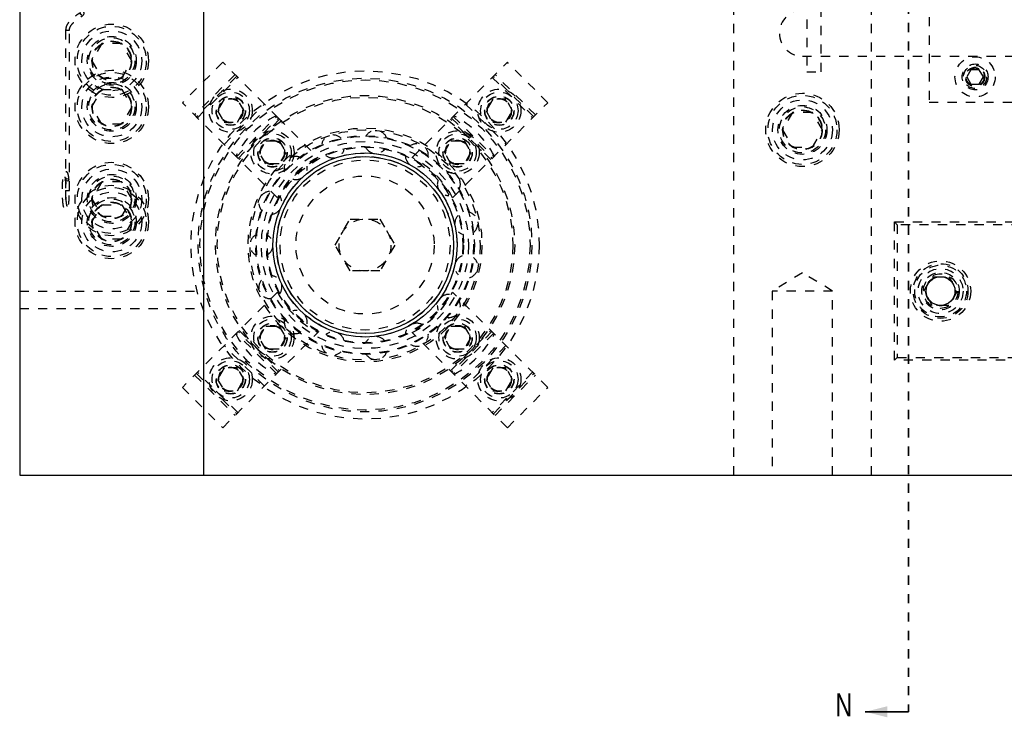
# Model space of a CAD drawing. Header units: inches. Extents: x 1772 to 2706, y -534 to -52.
# Tile 204 of 256: x 1873.63 to 1884.32, y -389.98 to -382.4. Entities that reach past the tile are written whole.
import ezdxf

# ---------------------------------------------------------------- set-up
doc = ezdxf.new("R2010")
doc.units = ezdxf.units.IN
doc.header["$LTSCALE"] = 0.5
doc.header["$MEASUREMENT"] = 0
doc.linetypes.add('HIDDEN', pattern=[0.225, 0.15, -0.075])
doc.linetypes.add('PHANTOM', pattern=[0.25, 0.125, -0.025, 0.025, -0.025, 0.025, -0.025])
doc.layers.add('SID-M-H', color=4, linetype='HIDDEN')
doc.layers.add('SID-M-S', color=105, linetype='Continuous')
doc.styles.add('SLDTEXTSTYLE0', font='TXT', dxfattribs={"width": 0.595745})

msp = doc.modelspace()

# ---------------------------------------------------------------- linework, layer by layer
at = {"color": 7, "linetype": 'PHANTOM', "lineweight": 35}
msp.add_line((1883.27841, -366.04018), (1883.27841, -389.91886), dxfattribs=at)
at = {"color": 7, "linetype": 'Continuous', "lineweight": 35}
msp.add_line((1883.27841, -389.91886), (1882.80841, -389.91886), dxfattribs=at)
msp.add_solid([(1882.80841, -389.91886), (1883.04841, -389.97886), (1883.04841, -389.85886)], dxfattribs=at)
at = {"layer": 'SID-M-H'}
for p, q in [((1882.87841, -387.35102), (1882.87841, -368.35102)), ((1881.37841, -375.85102), (1881.37841, -387.35102)), ((1882.17467, -382.20319), (1882.17467, -382.9721)), ((1882.33215, -382.9721), (1882.33215, -382.20319)), ((1883.50341, -382.17602), (1883.50341, -383.30102)), ((1874.12702, -382.51894), (1874.12702, -384.25844)), ((1874.12713, -382.51894), (1874.1679, -382.51894)), ((1874.16802, -384.25844), (1874.16802, -382.51894)), ((1874.52015, -382.66352), (1874.4119, -382.85102)), ((1874.73666, -382.66352), (1874.52015, -382.66352)), ((1874.84491, -382.85102), (1874.73666, -382.66352)), ((1874.4119, -382.85102), (1874.52015, -383.03852)), ((1874.73666, -383.03852), (1874.84491, -382.85102)), ((1875.83302, -382.86723), (1875.39462, -383.30564)), ((1876.28601, -383.32022), (1875.83302, -382.86723)), ((1877.89118, -383.89984), (1878.92379, -382.86723)), ((1879.36219, -383.30564), (1878.92379, -382.86723)), ((1882.12841, -382.80102), (1902.67841, -382.80102)), ((1882.17467, -382.9721), (1882.33215, -382.9721)), ((1883.95837, -382.94802), (1883.91334, -383.02602)), ((1884.04844, -382.94802), (1883.95837, -382.94802)), ((1884.09347, -383.02602), (1884.04844, -382.94802)), ((1874.52015, -383.03852), (1874.73666, -383.03852)), ((1875.96667, -383.00088), (1875.52826, -383.43928)), ((1875.98505, -383.01926), (1875.54665, -383.45767)), ((1875.55902, -383.47004), (1875.99743, -383.03164)), ((1878.75939, -383.03164), (1879.19779, -383.47004)), ((1879.21017, -383.45767), (1878.77176, -383.01926)), ((1879.22855, -383.43928), (1878.79015, -383.00088)), ((1883.91334, -383.02602), (1883.95837, -383.10402)), ((1884.04844, -383.10402), (1884.09347, -383.02602)), ((1874.4119, -383.35102), (1874.52015, -383.16352)), ((1874.52015, -383.16352), (1874.73666, -383.16352)), ((1874.73666, -383.16352), (1874.84491, -383.35102)), ((1883.95837, -383.10402), (1884.04844, -383.10402)), ((1875.99963, -383.91065), (1875.39462, -383.30564)), ((1875.84783, -383.26761), (1875.77566, -383.39261)), ((1875.99217, -383.26761), (1875.84783, -383.26761)), ((1876.06434, -383.39261), (1875.99217, -383.26761)), ((1878.32959, -384.33825), (1879.36219, -383.30564)), ((1878.76465, -383.26761), (1878.69248, -383.39261)), ((1878.90898, -383.26761), (1878.76465, -383.26761)), ((1878.98115, -383.39261), (1878.90898, -383.26761)), ((1883.50341, -383.30102), (1886.72841, -383.30102)), ((1874.52015, -383.53852), (1874.4119, -383.35102)), ((1874.84491, -383.35102), (1874.73666, -383.53852)), ((1875.77566, -383.39261), (1875.84783, -383.51761)), ((1875.84761, -383.75863), (1876.28601, -383.32022)), ((1875.99217, -383.51761), (1876.06434, -383.39261)), ((1876.43804, -383.47225), (1876.28601, -383.32022)), ((1878.4708, -383.32022), (1878.90921, -383.75863)), ((1878.69248, -383.39261), (1878.76465, -383.51761)), ((1878.90898, -383.51761), (1878.98115, -383.39261)), ((1882.02015, -383.41352), (1881.9119, -383.60102)), ((1882.23666, -383.41352), (1882.02015, -383.41352)), ((1882.34491, -383.60102), (1882.23666, -383.41352)), ((1875.84783, -383.51761), (1875.99217, -383.51761)), ((1875.98125, -383.89227), (1876.41965, -383.45386)), ((1875.99963, -383.91065), (1876.43804, -383.47225)), ((1876.45041, -383.48462), (1876.01201, -383.92303)), ((1876.43804, -383.47225), (1876.86563, -383.89984)), ((1878.74481, -383.92303), (1878.3064, -383.48462)), ((1878.31877, -383.47225), (1878.75718, -383.91065)), ((1878.33716, -383.45386), (1878.77556, -383.89227)), ((1878.76465, -383.51761), (1878.90898, -383.51761)), ((1874.73666, -383.53852), (1874.52015, -383.53852)), ((1881.9119, -383.60102), (1882.02015, -383.78852)), ((1882.23666, -383.78852), (1882.34491, -383.60102)), ((1876.22865, -383.8456), (1876.30082, -383.7206)), ((1876.30082, -383.7206), (1876.44515, -383.7206)), ((1876.44515, -383.7206), (1876.51732, -383.8456)), ((1878.23949, -383.8456), (1878.31166, -383.7206)), ((1878.31166, -383.7206), (1878.456, -383.7206)), ((1878.456, -383.7206), (1878.52817, -383.8456)), ((1882.02015, -383.78852), (1882.23666, -383.78852)), ((1876.42723, -384.33825), (1875.99963, -383.91065)), ((1876.30082, -383.9706), (1876.22865, -383.8456)), ((1876.51732, -383.8456), (1876.44515, -383.9706)), ((1878.31166, -383.9706), (1878.23949, -383.8456)), ((1878.52817, -383.8456), (1878.456, -383.9706)), ((1876.44515, -383.9706), (1876.30082, -383.9706)), ((1878.456, -383.9706), (1878.31166, -383.9706)), ((1874.12284, -384.14318), (1874.12502, -384.13822)), ((1874.12375, -384.14813), (1874.12284, -384.14318)), ((1874.12763, -384.15233), (1874.12375, -384.14813)), ((1874.12502, -384.13822), (1874.12998, -384.13402)), ((1874.13388, -384.15514), (1874.12763, -384.15233)), ((1874.12998, -384.13402), (1874.13696, -384.13122)), ((1874.14156, -384.15613), (1874.13388, -384.15514)), ((1874.13696, -384.13122), (1874.14489, -384.13023)), ((1874.14949, -384.15514), (1874.14156, -384.15613)), ((1874.14489, -384.13023), (1874.15256, -384.13122)), ((1874.15646, -384.15233), (1874.14949, -384.15514)), ((1874.15256, -384.13122), (1874.15882, -384.13402)), ((1874.16142, -384.14813), (1874.15646, -384.15233)), ((1874.15882, -384.13402), (1874.16269, -384.13822)), ((1874.16361, -384.14318), (1874.16142, -384.14813)), ((1874.16269, -384.13822), (1874.16361, -384.14318)), ((1874.52015, -384.16352), (1874.4119, -384.35102)), ((1874.73666, -384.16352), (1874.52015, -384.16352)), ((1874.84491, -384.35102), (1874.73666, -384.16352)), ((1874.12713, -384.25844), (1874.1679, -384.25844)), ((1874.4119, -384.35102), (1874.52015, -384.53852)), ((1874.73666, -384.53852), (1874.84491, -384.35102)), ((1874.4119, -384.60102), (1874.52015, -384.41352)), ((1874.52015, -384.41352), (1874.73666, -384.41352)), ((1874.73666, -384.41352), (1874.84491, -384.60102)), ((1874.52015, -384.53852), (1874.73666, -384.53852)), ((1877.05365, -384.85102), (1877.21603, -384.56977)), ((1877.21603, -384.56977), (1877.54079, -384.56977)), ((1877.54079, -384.56977), (1877.70317, -384.85102)), ((1874.52015, -384.78852), (1874.4119, -384.60102)), ((1874.84491, -384.60102), (1874.73666, -384.78852)), ((1883.12841, -386.10102), (1883.12841, -384.60102)), ((1883.12841, -384.60102), (1883.15841, -384.63102)), ((1883.12841, -384.60102), (1887.12841, -384.60102)), ((1883.15841, -384.63102), (1883.15841, -386.07102)), ((1887.09841, -384.63102), (1883.15841, -384.63102)), ((1874.73666, -384.78852), (1874.52015, -384.78852)), ((1877.21603, -385.13227), (1877.05365, -384.85102)), ((1877.70317, -384.85102), (1877.54079, -385.13227)), ((1877.54079, -385.13227), (1877.21603, -385.13227)), ((1882.12841, -385.15388), (1881.80031, -385.35102)), ((1882.45651, -385.35102), (1882.12841, -385.15388)), ((1883.44827, -385.35102), (1883.53834, -385.19502)), ((1883.53834, -385.19502), (1883.71847, -385.19502)), ((1883.71847, -385.19502), (1883.80854, -385.35102)), ((1873.62841, -385.35102), (1875.62841, -385.35102)), ((1876.42723, -385.36379), (1875.39462, -386.3964)), ((1879.36219, -386.3964), (1878.32959, -385.36379)), ((1882.45651, -385.35102), (1881.80031, -385.35102)), ((1881.80031, -385.35102), (1881.80031, -387.35102)), ((1882.45651, -387.35102), (1882.45651, -385.35102)), ((1883.53834, -385.50702), (1883.44827, -385.35102)), ((1883.80854, -385.35102), (1883.71847, -385.50702)), ((1873.62841, -385.53902), (1875.62841, -385.53902)), ((1883.71847, -385.50702), (1883.53834, -385.50702)), ((1876.22865, -385.85644), (1876.30082, -385.73144)), ((1876.30082, -385.73144), (1876.44515, -385.73144)), ((1876.44515, -385.73144), (1876.51732, -385.85644)), ((1878.23949, -385.85644), (1878.31166, -385.73144)), ((1878.31166, -385.73144), (1878.456, -385.73144)), ((1878.456, -385.73144), (1878.52817, -385.85644)), ((1875.83302, -386.83481), (1876.86563, -385.8022)), ((1876.41965, -386.24818), (1875.98125, -385.80977)), ((1876.43804, -386.2298), (1875.99963, -385.79139)), ((1876.01201, -385.77901), (1876.45041, -386.21742)), ((1876.30082, -385.98144), (1876.22865, -385.85644)), ((1876.51732, -385.85644), (1876.44515, -385.98144)), ((1878.92379, -386.83481), (1877.89118, -385.8022)), ((1878.31166, -385.98144), (1878.23949, -385.85644)), ((1878.3064, -386.21742), (1878.74481, -385.77901)), ((1878.75718, -385.79139), (1878.31877, -386.2298)), ((1878.77556, -385.80977), (1878.33716, -386.24818)), ((1878.52817, -385.85644), (1878.456, -385.98144)), ((1876.28601, -386.38182), (1875.84761, -385.94342)), ((1878.90921, -385.94342), (1878.4708, -386.38182)), ((1876.44515, -385.98144), (1876.30082, -385.98144)), ((1878.456, -385.98144), (1878.31166, -385.98144)), ((1883.12841, -386.10102), (1883.15841, -386.07102)), ((1883.15841, -386.07102), (1887.09841, -386.07102)), ((1875.84783, -386.18443), (1875.77566, -386.30943)), ((1875.99217, -386.18443), (1875.84783, -386.18443)), ((1876.06434, -386.30943), (1875.99217, -386.18443)), ((1878.76465, -386.18443), (1878.69248, -386.30943)), ((1878.90898, -386.18443), (1878.76465, -386.18443)), ((1878.98115, -386.30943), (1878.90898, -386.18443)), ((1887.12841, -386.10102), (1883.12841, -386.10102)), ((1875.52826, -386.26276), (1875.96667, -386.70117)), ((1875.54665, -386.24438), (1875.98505, -386.68278)), ((1875.99743, -386.67041), (1875.55902, -386.232)), ((1879.19779, -386.232), (1878.75939, -386.67041)), ((1878.77176, -386.68278), (1879.21017, -386.24438)), ((1878.79015, -386.70117), (1879.22855, -386.26276)), ((1875.39462, -386.3964), (1875.83302, -386.83481)), ((1875.77566, -386.30943), (1875.84783, -386.43443)), ((1875.99217, -386.43443), (1876.06434, -386.30943)), ((1878.69248, -386.30943), (1878.76465, -386.43443)), ((1878.90898, -386.43443), (1878.98115, -386.30943)), ((1878.92379, -386.83481), (1879.36219, -386.3964)), ((1875.84783, -386.43443), (1875.99217, -386.43443)), ((1878.76465, -386.43443), (1878.90898, -386.43443))]:
    msp.add_line(p, q, dxfattribs=at)
for centre, radius in [((1874.62841, -382.85102), 0.3985), ((1874.62841, -382.85102), 0.375), ((1874.62841, -382.85102), 0.325), ((1874.62841, -382.85102), 0.2655), ((1874.62841, -382.85102), 0.25), ((1874.62841, -382.85102), 0.21542), ((1874.62841, -382.85102), 0.21515), ((1874.62841, -382.85102), 0.21463), ((1874.62841, -382.85102), 0.21095), ((1884.00341, -383.02602), 0.2185), ((1874.62841, -383.35102), 0.3985), ((1874.62841, -383.35102), 0.375), ((1877.37841, -384.85102), 1.8915), ((1884.00341, -383.02602), 0.1405), ((1884.00341, -383.02602), 0.125), ((1884.00341, -383.02602), 0.10497), ((1884.00341, -383.02602), 0.1047), ((1884.00341, -383.02602), 0.10418), ((1884.00341, -383.02602), 0.1005), ((1884.00341, -383.02602), 0.0975), ((1874.62841, -383.35102), 0.325), ((1874.62841, -383.35102), 0.2655), ((1877.37841, -384.85102), 1.8125), ((1877.37841, -384.85102), 1.7925), ((1874.62841, -383.35102), 0.25), ((1874.62841, -383.35102), 0.21542), ((1874.62841, -383.35102), 0.21515), ((1874.62841, -383.35102), 0.21463), ((1874.62841, -383.35102), 0.21095), ((1875.92, -383.39261), 0.23438), ((1875.92, -383.39261), 0.20313), ((1878.83681, -383.39261), 0.23438), ((1878.83681, -383.39261), 0.20312), ((1877.37841, -384.85102), 1.625), ((1875.92, -383.39261), 0.1595), ((1875.92, -383.39261), 0.15625), ((1877.37841, -384.85102), 1.605), ((1875.92, -383.39261), 0.13297), ((1875.92, -383.39261), 0.1327), ((1875.92, -383.39261), 0.13218), ((1875.92, -383.39261), 0.1285), ((1878.83681, -383.39261), 0.1595), ((1878.83681, -383.39261), 0.15625), ((1878.83681, -383.39261), 0.13297), ((1878.83681, -383.39261), 0.1327), ((1878.83681, -383.39261), 0.13218), ((1878.83681, -383.39261), 0.1285), ((1882.12841, -383.60102), 0.3985), ((1882.12841, -383.60102), 0.375), ((1882.12841, -383.60102), 0.325), ((1882.12841, -383.60102), 0.2655), ((1882.12841, -383.60102), 0.25), ((1882.12841, -383.60102), 0.21542), ((1882.12841, -383.60102), 0.21515), ((1882.12841, -383.60102), 0.21463), ((1882.12841, -383.60102), 0.21095), ((1877.37841, -384.85102), 1.27), ((1877.37841, -384.85102), 1.25), ((1876.37299, -383.8456), 0.23438), ((1878.38383, -383.8456), 0.23438), ((1876.37299, -383.8456), 0.20312), ((1877.37841, -384.85102), 1.1875), ((1877.37841, -384.85102), 1.17963), ((1876.37299, -383.8456), 0.1595), ((1876.37299, -383.8456), 0.15625), ((1876.37299, -383.8456), 0.13297), ((1876.37299, -383.8456), 0.1327), ((1876.37299, -383.8456), 0.13218), ((1876.37299, -383.8456), 0.1285), ((1877.37841, -384.85102), 1.125), ((1878.38383, -383.8456), 0.20312), ((1878.38383, -383.8456), 0.1595), ((1878.38383, -383.8456), 0.15625), ((1878.38383, -383.8456), 0.13297), ((1878.38383, -383.8456), 0.1327), ((1878.38383, -383.8456), 0.13218), ((1878.38383, -383.8456), 0.1285), ((1877.37841, -384.85102), 1.07037), ((1877.37841, -384.85102), 1.0625), ((1877.37841, -384.85102), 0.9994), ((1877.37841, -384.85102), 0.96165), ((1877.37841, -384.85102), 0.92288), ((1874.62841, -384.35102), 0.3985), ((1874.62841, -384.35102), 0.375), ((1874.62841, -384.35102), 0.325), ((1874.62841, -384.35102), 0.2655), ((1874.62841, -384.35102), 0.25), ((1874.62841, -384.35102), 0.21542), ((1874.62841, -384.35102), 0.21515), ((1874.62841, -384.35102), 0.21463), ((1874.62841, -384.35102), 0.21095), ((1877.37841, -384.85102), 0.75), ((1874.62841, -384.60102), 0.3985), ((1874.62841, -384.60102), 0.375), ((1874.62841, -384.60102), 0.325), ((1874.62841, -384.60102), 0.2655), ((1874.62841, -384.60102), 0.25), ((1874.62841, -384.60102), 0.21542), ((1874.62841, -384.60102), 0.21515), ((1874.62841, -384.60102), 0.21463), ((1874.62841, -384.60102), 0.21095), ((1877.37841, -384.85102), 0.28125), ((1883.62841, -385.35102), 0.3269), ((1883.62841, -385.35102), 0.2969), ((1883.62841, -385.35102), 0.28125), ((1883.62841, -385.35102), 0.24375), ((1883.62841, -385.35102), 0.203), ((1883.62841, -385.35102), 0.1875), ((1883.62841, -385.35102), 0.16072), ((1883.62841, -385.35102), 0.16045), ((1883.62841, -385.35102), 0.15993), ((1876.37299, -385.85644), 0.23438), ((1876.37299, -385.85644), 0.20312), ((1878.38383, -385.85644), 0.23438), ((1878.38383, -385.85644), 0.20312), ((1876.37299, -385.85644), 0.1595), ((1876.37299, -385.85644), 0.15625), ((1876.37299, -385.85644), 0.13297), ((1876.37299, -385.85644), 0.1327), ((1876.37299, -385.85644), 0.13218), ((1876.37299, -385.85644), 0.1285), ((1878.38383, -385.85644), 0.1595), ((1878.38383, -385.85644), 0.15625), ((1878.38383, -385.85644), 0.13297), ((1878.38383, -385.85644), 0.1327), ((1878.38383, -385.85644), 0.13218), ((1878.38383, -385.85644), 0.1285), ((1875.92, -386.30943), 0.23438), ((1878.83681, -386.30943), 0.23438), ((1875.92, -386.30943), 0.20313), ((1875.92, -386.30943), 0.1595), ((1875.92, -386.30943), 0.15625), ((1875.92, -386.30943), 0.13297), ((1875.92, -386.30943), 0.1327), ((1875.92, -386.30943), 0.13218), ((1875.92, -386.30943), 0.1285), ((1878.83681, -386.30943), 0.20312), ((1878.83681, -386.30943), 0.1595), ((1878.83681, -386.30943), 0.15625), ((1878.83681, -386.30943), 0.13297), ((1878.83681, -386.30943), 0.1327), ((1878.83681, -386.30943), 0.13218), ((1878.83681, -386.30943), 0.1285)]:
    msp.add_circle(centre, radius, dxfattribs=at)
for centre, radius, start, end in [((1882.12841, -382.55102), 0.25, 90, 270), ((1876.88874, -384.36135), 1.031, 117.501613, 152.498387), ((1877.86808, -384.36135), 1.031, 27.501613, 62.498387), ((1877.496, -383.73218), 0.125, 21.558851, 146.690525), ((1877.03076, -383.78108), 0.125, 45.544053, 170.694737), ((1877.03076, -383.78108), 0.125, 230.984489, 345.171317), ((1877.496, -383.73218), 0.125, 207.00596, 321.170025), ((1877.94091, -383.87674), 0.125, 357.570897, 122.687837), ((1877.34172, -384.81434), 1.031, 117.501613, 152.498387), ((1876.62563, -384.01498), 0.125, 69.526167, 194.700135), ((1877.94091, -383.87674), 0.125, 183.024101, 297.170839), ((1877.41509, -384.81434), 1.031, 27.501613, 62.498387), ((1876.62563, -384.01498), 0.125, 255.157204, 9.17438), ((1878.28855, -384.18976), 0.125, 159.039248, 270), ((1878.28855, -384.18976), 0.125, 333.580532, 98.687012), ((1876.35067, -384.39344), 0.125, 93.706535, 218.706378), ((1876.35067, -384.39344), 0.125, 279.100808, 33.178877), ((1878.47882, -384.61712), 0.125, 135.05174, 249.227922), ((1878.47882, -384.61712), 0.125, 309.588093, 74.688682), ((1876.25341, -384.85102), 0.125, 117.685543, 242.713125), ((1876.25341, -384.85102), 0.125, 303.096885, 57.184472), ((1878.47882, -385.08492), 0.125, 111.061914, 225.225806), ((1878.47882, -385.08492), 0.125, 285.593922, 50.68904), ((1876.35067, -385.3086), 0.125, 141.667962, 270), ((1876.35067, -385.3086), 0.125, 327.093379, 81.190824), ((1877.34172, -384.88771), 1.031, 207.501613, 242.498387), ((1877.41509, -384.88771), 1.031, 297.501613, 332.498387), ((1878.28855, -385.51228), 0.125, 87.070111, 201.222057), ((1878.28855, -385.51228), 0.125, 261.608784, 26.696922), ((1876.62563, -385.68706), 0.125, 165.653451, 290.739792), ((1876.62563, -385.68706), 0.125, 351.089948, 105.197596), ((1877.94091, -385.8253), 0.125, 63.076671, 177.217019), ((1876.88874, -385.34069), 1.031, 207.501613, 242.498387), ((1877.03076, -385.92096), 0.125, 15.086247, 129.204447), ((1877.496, -385.96986), 0.125, 39.081936, 153.211035), ((1877.94091, -385.8253), 0.125, 237.624916, 2.708045), ((1877.86808, -385.34069), 1.031, 297.501613, 332.498387), ((1877.03076, -385.92096), 0.125, 189.641668, 314.732632), ((1877.496, -385.96986), 0.125, 213.632271, 338.722177)]:
    msp.add_arc(centre, radius, start, end, dxfattribs=at)
for points, knots in [([(1874.30365, -382.35596), (1874.301, -382.35472), (1874.29601, -382.3524), (1874.29126, -382.3457), (1874.28934, -382.33955), (1874.28897, -382.33386), (1874.28968, -382.32994), (1874.28874, -382.32811), (1874.27959, -382.33406), (1874.25964, -382.34657), (1874.23146, -382.36585), (1874.19687, -382.39266), (1874.16241, -382.42764), (1874.14048, -382.46207), (1874.12905, -382.49158), (1874.12772, -382.50946), (1874.12702, -382.51894)], [0, 0, 0, 0, 0.02860635, 0.05372244, 0.07489745, 0.09276705, 0.12077773, 0.14154995, 0.22736371, 0.33790132, 0.43117915, 0.58212251, 0.74401818, 0.85761017, 0.92447878, 1, 1, 1, 1]), ([(1874.16801, -382.51894), (1874.16858, -382.51236), (1874.1697, -382.49945), (1874.17872, -382.47749), (1874.19515, -382.45302), (1874.22245, -382.42498), (1874.25867, -382.39617), (1874.2899, -382.37622), (1874.31663, -382.35829), (1874.32746, -382.34373), (1874.32881, -382.33252), (1874.32726, -382.32607), (1874.32351, -382.3204), (1874.31857, -382.31806), (1874.31616, -382.31691)], [0, 0, 0, 0, 0.0562046, 0.1102306, 0.20604629, 0.32541861, 0.49745807, 0.68525175, 0.78293394, 0.87075846, 0.89944821, 0.93174412, 0.96660256, 1, 1, 1, 1]), ([(1874.16365, -384.14144), (1874.16306, -384.13507), (1874.16133, -384.11629), (1874.15747, -384.09102), (1874.15323, -384.07488), (1874.14666, -384.06285), (1874.13572, -384.0556), (1874.12386, -384.05496), (1874.11449, -384.0595), (1874.10852, -384.06595), (1874.10416, -384.07423), (1874.10023, -384.08723), (1874.09601, -384.11135), (1874.09236, -384.14767), (1874.08986, -384.19165), (1874.08868, -384.23936), (1874.08882, -384.28814), (1874.09029, -384.33494), (1874.09299, -384.3768), (1874.09681, -384.41123), (1874.10106, -384.43316), (1874.10537, -384.44555), (1874.11106, -384.45478), (1874.12152, -384.4614), (1874.13334, -384.46182), (1874.14257, -384.45717), (1874.14845, -384.45069), (1874.15279, -384.4423), (1874.15671, -384.42907), (1874.16092, -384.4046), (1874.16454, -384.36809), (1874.16699, -384.324), (1874.16793, -384.28626), (1874.168, -384.26429), (1874.16802, -384.25844)], [0, 0, 0, 0, 0.023419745, 0.069026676, 0.116453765, 0.139799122, 0.154066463, 0.167611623, 0.18043799, 0.192874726, 0.210125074, 0.242079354, 0.286681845, 0.333786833, 0.379128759, 0.424027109, 0.468802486, 0.513586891, 0.558470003, 0.603653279, 0.649737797, 0.678742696, 0.698821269, 0.713030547, 0.726556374, 0.739303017, 0.751796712, 0.769366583, 0.801957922, 0.846483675, 0.893482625, 0.938803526, 0.983695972, 1, 1, 1, 1]), ([(1874.12702, -384.25844), (1874.12698, -384.26661), (1874.12688, -384.29045), (1874.12573, -384.32897), (1874.12326, -384.3697), (1874.11994, -384.40112), (1874.11653, -384.42037), (1874.1141, -384.4281), (1874.11369, -384.42809), (1874.11709, -384.42365), (1874.12613, -384.41952), (1874.1364, -384.42144), (1874.14168, -384.42595), (1874.14307, -384.42827), (1874.14255, -384.42751), (1874.14043, -384.42074), (1874.13735, -384.40419), (1874.13413, -384.37613), (1874.13151, -384.33814), (1874.12994, -384.29363), (1874.12962, -384.24627), (1874.1306, -384.19966), (1874.1328, -384.15724), (1874.13602, -384.12222), (1874.13959, -384.09943), (1874.14239, -384.08954), (1874.14324, -384.08837), (1874.14085, -384.09215), (1874.13271, -384.09697), (1874.12195, -384.0962), (1874.11567, -384.09157), (1874.11383, -384.08881), (1874.11405, -384.08892), (1874.11593, -384.09434), (1874.11888, -384.10896), (1874.12129, -384.12799), (1874.12252, -384.14177), (1874.1228, -384.14492)], [0, 0, 0, 0, 0.02401629, 0.06999961, 0.11595249, 0.16155132, 0.20134556, 0.23163316, 0.24947275, 0.26334085, 0.27687866, 0.29150682, 0.3038134, 0.31548471, 0.33103542, 0.35690885, 0.39302673, 0.43530082, 0.48014835, 0.52586424, 0.57187393, 0.61795986, 0.66396275, 0.70968961, 0.75468206, 0.78737733, 0.8063778, 0.82084248, 0.83420831, 0.8492096, 0.86190795, 0.8734435, 0.88791353, 0.91150984, 0.94623181, 0.98771319, 1, 1, 1, 1])]:
    msp.add_open_spline(points, degree=3, knots=knots, dxfattribs=at)
at = {"layer": 'SID-M-S'}
for p, q in [((1873.62841, -368.35102), (1873.62841, -387.35102)), ((1875.62841, -387.35102), (1875.62841, -368.35102)), ((1873.62841, -387.35102), (1919.12841, -387.35102))]:
    msp.add_line(p, q, dxfattribs=at)
for centre, radius in [((1877.37841, -384.85102), 1), ((1877.37841, -384.85102), 0.96063), ((1883.62841, -385.35102), 0.15625)]:
    msp.add_circle(centre, radius, dxfattribs=at)

# ---------------------------------------------------------------- texts
at = {"color": 7, "style": 'SLDTEXTSTYLE0', "width": 0.75}
msp.add_text('N', height=0.25, dxfattribs=at).set_placement((1882.48674, -389.96999))

doc.saveas('drawing.dxf')
